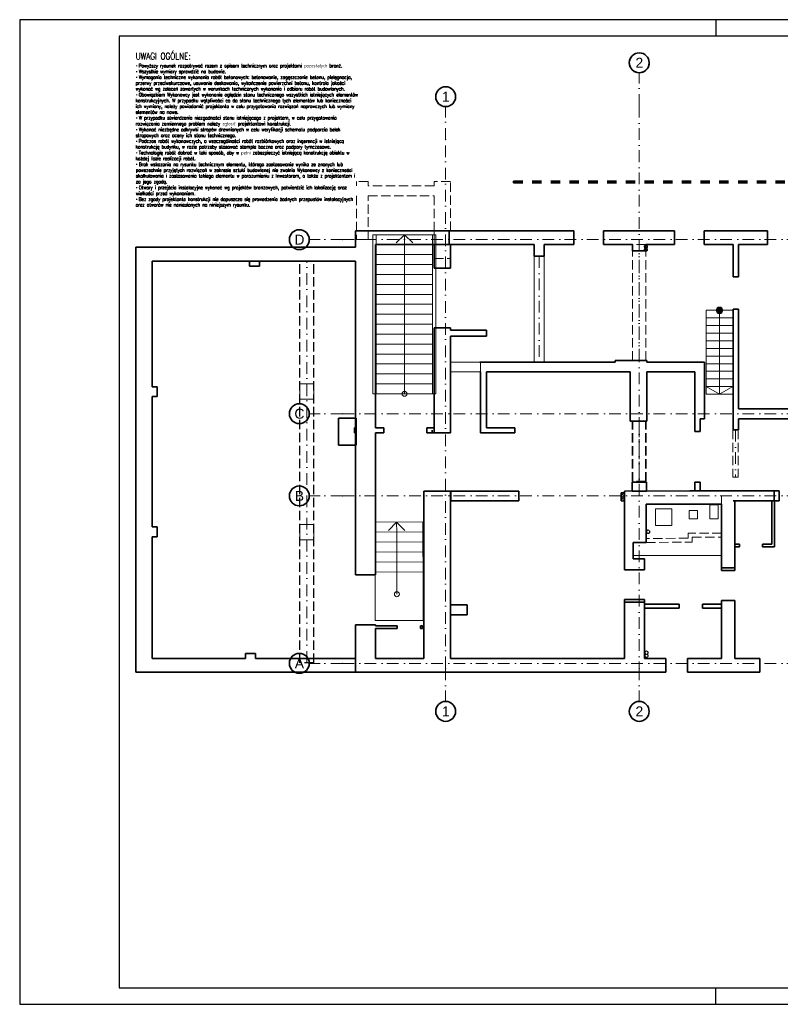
# Model space of a CAD drawing. Header units: millimetres. Extents: x -62590 to 46238, y 147773 to 522018.
# Tile 87 of 93: x 1238 to 24183, y 492318 to 522018. Entities that reach past the tile are written whole.
import ezdxf

# ---------------------------------------------------------------- set-up
doc = ezdxf.new("R2010")
doc.units = ezdxf.units.MM
for name, pattern in [('Krawędzie ukryte', [3.912222, 2.822222, -1.09]), ('Kropki i Kreski', [6.702778, 3.527778, -1.763889, 0, -1.411111]), ('Przerywana', [5.644444, 2.822222, -2.822222])]:
    doc.linetypes.add(name, pattern=pattern)
for name, color, linetype in [('!PB_Ramka', 7, 'Continuous'), ('!PB_Wyburzenia', 251, 'Do wyburzenia'), ('e-cad_cienkie', 1, 'Continuous'), ('e-cad_kontur', 2, 'Continuous'), ('e-cad_opisy', 7, 'Continuous'), ('e-cad_wypelnienia', 254, 'Continuous'), ('Konstrukcja - Belki', 252, 'Continuous'), ('Konstrukcja - Schody', 7, 'Continuous'), ('Konstrukcja - Siatka mod', 9, 'Continuous'), ('Konstrukcja - Słupy', 7, 'Continuous'), ('Konstrukcja - Ściany działowe', 7, 'Continuous'), ('Konstrukcja - Ściany nośne wew..P', 7, 'Continuous'), ('Konstrukcja - Ściany zewnętrzne', 7, 'Continuous'), ('PIONY INST', 252, 'Continuous')]:
    doc.layers.add(name, color=color, linetype=linetype)
doc.styles.add('e-cad_1', font='simplex.shx', dxfattribs={"width": 0.8})
doc.styles.get("Standard").update_dxf_attribs({"font": 'arial.ttf'})
doc.linetypes.add('Do wyburzenia', pattern='A,1.7,["/",Standard,S=1,R=10,X=-0.195,Y=-0.57],-0.5,["",Standard,S=1,R=10,X=-0.195,Y=-0.57],1.7', length=3.9)

# ---------------------------------------------------------------- blocks, each defined once
blk = doc.blocks.new('Rysunek_1_1 - ProBuild')
at = {"layer": 'e-cad_wypelnienia', "ltscale": 10}
h = blk.add_hatch(dxfattribs=at)
h.set_pattern_fill('ANSI31', color=256, scale=15, style=0)
h.set_pattern_definition([(45, (-22627.56, -458760.47), (-33.6759605, 33.6759605), [])])
h.paths.add_polyline_path([(5295, 4898), (5395, 4898), (5395, 5138), (5295, 5138)])
at = {"layer": 'Konstrukcja - Schody', "linetype": 'Continuous', "lineweight": 13}
blk.add_hatch(color=9, dxfattribs=at).paths.add_polyline_path([(8262, 10548, 1), (8262, 10748, 1)])
at = {"layer": '!PB_Wyburzenia', "lineweight": 35, "ltscale": 30}
for p, q in [((8859, 3510), (8859, 3590)), ((9559, 3510), (9559, 3590)), ((7046, 1660), (7046, 1780)), ((7746, 1660), (7746, 1780))]:
    blk.add_line(p, q, dxfattribs=at)
at = {"layer": '!PB_Wyburzenia', "lineweight": 35, "ltscale": 40, "flags": 128}
for points in [[(-3234, 7400), (-3234, 6580)], [(-2704, 7400), (-3234, 7400)], [(-2704, 6580), (-2704, 7400)], [(-3234, 6580), (-2704, 6580)], [(10060, 5200), (9910, 5200)], [(10060, 5200), (10060, 4900)], [(9838, 4900), (9838, 3590)], [(9910, 4900), (10060, 4900)], [(9918, 3510), (9918, 4900)], [(8859, 3590), (8726, 3590)], [(9838, 3590), (9559, 3590)], [(8726, 3510), (8859, 3510)], [(9559, 3510), (9838, 3510)], [(9918, 3510), (9838, 3510)], [(8326, 2880), (8326, 2800)], [(8726, 2800), (8326, 2800)], [(8726, 2800), (8726, 2880)], [(5396, 1922), (5396, 1842)], [(5396, 1922), (5996, 1922)], [(5996, 1842), (5996, 1922)], [(150, 1762), (150, 1462)], [(650, 1762), (150, 1762)], [(650, 1462), (650, 1762)], [(7046, 1780), (5996, 1780)], [(5996, 1660), (7046, 1660)], [(8326, 1780), (7746, 1780)], [(7746, 1660), (8326, 1660)], [(150, 1462), (650, 1462)]]:
    blk.add_lwpolyline(points, dxfattribs=at)
at = {"layer": '!PB_Wyburzenia', "lineweight": 20, "ltscale": 40, "flags": 128}
for points in [[(7973, 4780), (7973, 4360), (8223, 4360), (8223, 4780)], [(6326, 4660), (6326, 4160), (6826, 4160), (6826, 4660)], [(7350, 4610), (7350, 4360), (7600, 4360), (7600, 4610)]]:
    blk.add_lwpolyline(points, close=True, dxfattribs=at)
at = {"color": 252, "linetype": 'Continuous', "lineweight": 18, "ltscale": 100}
for p, q in [((-2093, 12930), (-2193, 12930)), ((-2193, 12930), (-2193, 8130)), ((-2093, 8130), (-2093, 12930)), ((-393, 12930), (-2093, 12930)), ((-2093, 12930), (-2093, 12630)), ((-1493, 12680), (-1243, 12930)), ((-1243, 12630), (-1243, 12930)), ((-1243, 12930), (-993, 12680)), ((-293, 12930), (-393, 12930)), ((-393, 12930), (-393, 8130)), ((-393, 12630), (-393, 12930)), ((-293, 8130), (-293, 12930)), ((-393, 12630), (-2093, 12630)), ((-2093, 12630), (-2093, 12330)), ((-2093, 12630), (-393, 12630)), ((-1243, 8430), (-1243, 12630)), ((-393, 12330), (-393, 12630)), ((-393, 12330), (-2093, 12330)), ((-2093, 12330), (-2093, 12030)), ((-2093, 12330), (-393, 12330)), ((-393, 12030), (-393, 12330)), ((-393, 12030), (-2093, 12030)), ((-2093, 12030), (-2093, 11730)), ((-2093, 12030), (-393, 12030)), ((-393, 11730), (-393, 12030)), ((-393, 11730), (-2093, 11730)), ((-2093, 11730), (-2093, 11430)), ((-2093, 11730), (-393, 11730)), ((-393, 11430), (-393, 11730)), ((-393, 11430), (-2093, 11430)), ((-2093, 11430), (-2093, 11130)), ((-2093, 11430), (-393, 11430)), ((-393, 11130), (-393, 11430)), ((-393, 11130), (-2093, 11130)), ((-2093, 11130), (-2093, 10830)), ((-2093, 11130), (-393, 11130)), ((-393, 10830), (-393, 11130)), ((-393, 10830), (-2093, 10830)), ((-2093, 10830), (-2093, 10530)), ((-2093, 10830), (-393, 10830)), ((-393, 10530), (-393, 10830)), ((-393, 10530), (-2093, 10530)), ((-2093, 10530), (-2093, 10230)), ((-2093, 10530), (-393, 10530)), ((-393, 10230), (-393, 10530)), ((-393, 10230), (-2093, 10230)), ((-2093, 10230), (-2093, 9930)), ((-2093, 10230), (-393, 10230)), ((-393, 9930), (-393, 10230)), ((-393, 9930), (-2093, 9930)), ((-2093, 9930), (-2093, 9630)), ((-2093, 9930), (-393, 9930)), ((-393, 9630), (-393, 9930)), ((-393, 9630), (-2093, 9630)), ((-2093, 9630), (-2093, 9330)), ((-2093, 9630), (-393, 9630)), ((-393, 9330), (-393, 9630)), ((-393, 9330), (-2093, 9330)), ((-2093, 9330), (-2093, 9030)), ((-2093, 9330), (-393, 9330)), ((-393, 9030), (-393, 9330)), ((-393, 9030), (-2093, 9030)), ((-2093, 9030), (-2093, 8730)), ((-2093, 9030), (-393, 9030)), ((-393, 8730), (-393, 9030)), ((-393, 8730), (-2093, 8730)), ((-2093, 8730), (-2093, 8430)), ((-2093, 8730), (-393, 8730)), ((-393, 8430), (-393, 8730)), ((-393, 8430), (-2093, 8430)), ((-2093, 8430), (-2093, 8130)), ((-2093, 8430), (-393, 8430)), ((-1243, 8130), (-1243, 8430)), ((-393, 8130), (-393, 8430)), ((-2193, 8130), (-2093, 8130)), ((-2093, 8130), (-393, 8130)), ((-393, 8130), (-293, 8130)), ((-690, 4264), (-2130, 4255)), ((-2130, 4255), (-2128, 3955)), ((-1729, 4008), (-1480, 4259)), ((-1478, 3959), (-1480, 4259)), ((-1480, 4259), (-1229, 4011)), ((-688, 3964), (-690, 4264)), ((-688, 3964), (-2128, 3955)), ((-2128, 3955), (-688, 3964)), ((-2128, 3955), (-2126, 3655)), ((-1471, 2759), (-1478, 3959)), ((-686, 3664), (-688, 3964)), ((-686, 3664), (-2126, 3655)), ((-2126, 3655), (-686, 3664)), ((-2126, 3655), (-2125, 3355)), ((-685, 3364), (-686, 3664)), ((-685, 3364), (-2125, 3355)), ((-2125, 3355), (-685, 3364)), ((-2125, 3355), (-2123, 3055)), ((-683, 3064), (-685, 3364)), ((-683, 3064), (-2123, 3055)), ((-2123, 3055), (-683, 3064)), ((-2123, 3055), (-2121, 2755)), ((-681, 2764), (-683, 3064)), ((-2131, 2735), (-2131, 1295)), ((-2121, 2735), (-2131, 2735)), ((-681, 2764), (-2121, 2755)), ((-2121, 2755), (-681, 2764)), ((-2121, 2755), (-2121, 2735)), ((-1471, 2757), (-1471, 2759)), ((-1471, 2085), (-1471, 2757)), ((-681, 2760), (-681, 2764)), ((-681, 1295), (-681, 2760)), ((-2131, 1295), (-681, 1295))]:
    blk.add_line(p, q, dxfattribs=at)
at = {"color": 252, "linetype": 'Continuous', "lineweight": 13, "ltscale": 100}
for p, q in [((8326, 3257), (8326, 5050)), ((5656, 3256), (8326, 3257))]:
    blk.add_line(p, q, dxfattribs=at)
at = {"color": 252, "linetype": 'Continuous', "lineweight": 18, "ltscale": 100}
for centre, start, end in [((-1243, 8130), 0, 180), ((-1243, 8130), 180, 0), ((-1471, 2085), 0, 180), ((-1471, 2085), 180, 0)]:
    blk.add_arc(centre, 75, start, end, dxfattribs=at)
at = {"layer": 'e-cad_kontur', "ltscale": 10}
blk.add_lwpolyline([(5295, 4898), (5395, 4898), (5395, 5138), (5295, 5138)], close=True, dxfattribs=at)
at = {"layer": 'Konstrukcja - Belki', "linetype": 'Przerywana', "lineweight": 35, "ltscale": 100}
for p, q in [((2046, 14548), (18010, 14548)), ((2046, 14493), (2046, 14548)), ((2046, 14493), (18010, 14493))]:
    blk.add_line(p, q, dxfattribs=at)
at = {"layer": 'Konstrukcja - Belki', "linetype": 'Krawędzie ukryte', "lineweight": 13, "ltscale": 100}
for p, q in [((5640, 9138), (5640, 12630)), ((6040, 12630), (5640, 12630)), ((6040, 9138), (6040, 12630)), ((6040, 9138), (5640, 9138)), ((8660, 7041), (8660, 5612)), ((8660, 7041), (8820, 7041)), ((8820, 7041), (8820, 5612)), ((8660, 5612), (8820, 5612))]:
    blk.add_line(p, q, dxfattribs=at)
at = {"layer": 'Konstrukcja - Belki', "linetype": 'Kropki i Kreski', "lineweight": 13, "ltscale": 100}
for p, q in [((5840, 9138), (5840, 12630)), ((2821, 12278), (2821, 9089)), ((-4185, 17), (-4185, 12130)), ((5840, 5485), (5840, 7305)), ((8740, 7041), (8740, 5612))]:
    blk.add_line(p, q, dxfattribs=at)
at = {"layer": 'Konstrukcja - Belki', "linetype": 'Continuous', "lineweight": 13, "ltscale": 100}
for p, q in [((2671, 12278), (2671, 9089)), ((2671, 12278), (2971, 12278)), ((2971, 12278), (2671, 12278)), ((2671, 12278), (2671, 9089)), ((2971, 12278), (2971, 9089)), ((2971, 12278), (2971, 9089)), ((2671, 9089), (2971, 9089)), ((2971, 9089), (2671, 9089))]:
    blk.add_line(p, q, dxfattribs=at)
at = {"layer": 'Konstrukcja - Belki', "linetype": 'Krawędzie ukryte', "lineweight": 25, "ltscale": 100}
for p, q in [((-4395, 17), (-4395, 12130)), ((-3975, 12130), (-4395, 12130)), ((-3975, 17), (-3975, 12130)), ((-3975, 17), (-4395, 17))]:
    blk.add_line(p, q, dxfattribs=at)
at = {"layer": 'Konstrukcja - Belki', "linetype": 'Krawędzie ukryte', "lineweight": 35, "ltscale": 100}
for p, q in [((5640, 5485), (5640, 7305)), ((6040, 7305), (5640, 7305)), ((6040, 5485), (6040, 7305)), ((6040, 5485), (5640, 5485))]:
    blk.add_line(p, q, dxfattribs=at)
at = {"layer": 'Konstrukcja - Schody', "color": 252, "linetype": 'Continuous', "lineweight": 13, "ltscale": 100}
for p, q in [((7862, 10648), (7862, 8118)), ((8662, 10648), (7862, 10648)), ((8662, 10648), (7862, 10648)), ((8662, 10418), (7862, 10418)), ((8262, 10648), (8262, 8118)), ((8662, 10648), (8662, 8118)), ((8662, 10188), (7862, 10188)), ((8662, 9958), (7862, 9958)), ((8662, 9728), (7862, 9728)), ((8662, 9498), (7862, 9498)), ((8662, 9268), (7862, 9268)), ((8662, 9038), (7862, 9038)), ((8662, 8808), (7862, 8808)), ((8662, 8578), (7862, 8578)), ((8662, 8348), (7862, 8348)), ((8262, 8118), (7862, 8348)), ((8262, 8118), (8662, 8348)), ((8662, 8118), (7862, 8118)), ((8662, 8118), (7862, 8118))]:
    blk.add_line(p, q, dxfattribs=at)
blk.add_circle((8262, 10648), 100, dxfattribs=at)
at = {"layer": 'Konstrukcja - Siatka mod', "linetype": 'Kropki i Kreski', "lineweight": 13, "ltscale": 100}
for p, q in [((5840, 16815), (5840, 17815)), ((0, 15792), (0, 16792)), ((5840, 16815), (5840, -150)), ((0, -150), (0, 15792)), ((-3115, 12780), (-4115, 12780)), ((-3115, 12780), (27604, 12780)), ((-3115, 7530), (-4115, 7530)), ((-3115, 7530), (27604, 7530)), ((-3115, 5050), (-4115, 5050)), ((-3115, 5050), (27604, 5050)), ((-3115, 0), (-4115, 0)), ((-3115, 0), (27604, 0)), ((0, -150), (0, -1150)), ((5840, -150), (5840, -1150))]:
    blk.add_line(p, q, dxfattribs=at)
at = {"layer": 'Konstrukcja - Siatka mod', "linetype": 'Continuous', "lineweight": 35, "ltscale": 100}
for centre in [(5840, 18115), (0, 17092), (-4415, 12780), (-4415, 7530), (-4415, 5050), (-4415, 0), (0, -1450), (5840, -1450)]:
    blk.add_circle(centre, 300, dxfattribs=at)
blk.add_arc((5840, 18115), 300, 146.5921, 33.4079, dxfattribs=at)
at = {"layer": 'Konstrukcja - Siatka mod', "color": 7, "linetype": 'Kropki i Kreski', "lineweight": 13, "ltscale": 100}
for p in [(0, 15792), (0, 15792), (-3115, 12780), (-3115, 12780), (-3115, 7530), (-3115, 7530), (-3115, 5050), (-3115, 5050), (-3115, 0), (-3115, 0), (0, -150), (0, -150), (5840, -150), (5840, -150)]:
    blk.add_point(p, dxfattribs=at)
at = {"layer": 'Konstrukcja - Słupy', "color": 252, "linetype": 'Continuous', "lineweight": 13, "ltscale": 100, "flags": 128}
for points in [[(-4395, 7973), (-3975, 7973), (-3975, 8433), (-4395, 8433)], [(-4395, 3723), (-3975, 3723), (-3975, 4183), (-4395, 4183)]]:
    blk.add_lwpolyline(points, close=True, dxfattribs=at)
at = {"layer": 'Konstrukcja - Ściany działowe', "color": 252, "linetype": 'Continuous', "lineweight": 35, "ltscale": 100}
for p, q in [((1115, 9869), (1050, 9869)), ((1230, 9869), (1115, 9869)), ((1115, 9089), (1050, 9089)), ((1230, 9089), (1115, 9089)), ((-1870, 6949), (-1870, 7099)), ((-570, 6949), (-570, 7099)), ((7673, 6989), (7513, 6989)), ((7673, 5469), (7513, 5469)), ((8611, 2880), (8326, 2880)), ((8726, 2880), (8611, 2880)), ((-1462, 1049), (-1462, 1129)), ((-762, 1049), (-762, 1129))]:
    blk.add_line(p, q, dxfattribs=at)
at = {"layer": 'Konstrukcja - Ściany działowe', "color": 252, "linetype": 'Continuous', "lineweight": 35, "ltscale": 100, "flags": 128}
for points in [[(8670, 12630), (8670, 11659)], [(8830, 11659), (8830, 12630)], [(8830, 11659), (8670, 11659)], [(8830, 11659), (8670, 11659)], [(8670, 10679), (8670, 7680)], [(8670, 10679), (8830, 10679)], [(8670, 10679), (8830, 10679)], [(8830, 7680), (8830, 10679)], [(1050, 10049), (150, 10049)], [(150, 9869), (1050, 9869)], [(1230, 10049), (1050, 10049)], [(1230, 9869), (1230, 10049)], [(1050, 8789), (1050, 6949)], [(1230, 7099), (1230, 8789)], [(7813, 7680), (7813, 7380)], [(7813, 7680), (7813, 7380)], [(8670, 7380), (8670, 7680)], [(7513, 7380), (7513, 6989)], [(7673, 6989), (7673, 7380)], [(8670, 7380), (8670, 7041)], [(8830, 7041), (8830, 7380)], [(-2720, 7099), (-2753, 7099)], [(-2753, 7099), (-2753, 6949)], [(-2753, 6949), (-2720, 6949)], [(-1870, 7099), (-2120, 7099)], [(-2120, 6949), (-1870, 6949)], [(-350, 7099), (-570, 7099)], [(-570, 6949), (-350, 6949)], [(-350, 6949), (-350, 7099)], [(1050, 6949), (1230, 6949)], [(2086, 7099), (1230, 7099)], [(1230, 6949), (2086, 6949)], [(2086, 6949), (2086, 7099)], [(8670, 7041), (8830, 7041)], [(7513, 5469), (7513, 5199)], [(7673, 5199), (7673, 5469)], [(7513, 5199), (7673, 5199)], [(8726, 5200), (8726, 5200)], [(8326, 4800), (8326, 3900)], [(8726, 4900), (8726, 4800)], [(8726, 3900), (8726, 4800)], [(8326, 3900), (8326, 2880)], [(8726, 2880), (8726, 3900)], [(8326, 1900), (8326, 150)], [(8326, 1900), (8726, 1900)], [(8726, 150), (8726, 1900)], [(-1462, 1129), (-2120, 1129)], [(-2120, 1049), (-1462, 1049)], [(-700, 1129), (-762, 1129)], [(-762, 1049), (-700, 1049)], [(-700, 1049), (-700, 1129)]]:
    blk.add_lwpolyline(points, dxfattribs=at)
at = {"layer": 'Konstrukcja - Ściany działowe', "color": 252, "linetype": 'Krawędzie ukryte', "lineweight": 20, "ltscale": 100, "flags": 128}
for points in [[(8326, 3930), (7320, 3926)], [(7320, 3926), (7320, 3806)], [(8326, 3810), (8326, 3930)], [(7320, 3773), (6045, 3768)], [(6046, 3648), (6045, 3768)], [(6046, 3648), (7441, 3653)], [(7320, 3806), (7320, 3773)], [(7440, 3806), (8326, 3810)], [(7440, 3773), (7440, 3806)], [(7441, 3653), (7440, 3773)]]:
    blk.add_lwpolyline(points, dxfattribs=at)
at = {"layer": 'Konstrukcja - Ściany nośne wew..P', "color": 252, "linetype": 'Continuous', "lineweight": 35, "ltscale": 100}
for p, q in [((-350, 11919), (150, 11919)), ((-350, 10119), (150, 10119)), ((-350, 7691), (-350, 7391)), ((150, 7391), (150, 7691)), ((150, 6949), (-410, 6949)), ((150, 5198), (-410, 5198)), ((2208, 5198), (2208, 4898)), ((5396, 5198), (5396, 4898)), ((9910, 5015), (9910, 5200)), ((9910, 4900), (9910, 5015)), ((-2120, 2665), (-2720, 2665)), ((5396, 1842), (5511, 1842)), ((5511, 1842), (5996, 1842)), ((-2120, 1165), (-2720, 1165))]:
    blk.add_line(p, q, dxfattribs=at)
at = {"layer": 'Konstrukcja - Ściany nośne wew..P', "color": 7, "linetype": 'Continuous', "lineweight": 35, "ltscale": 100}
for p, q in [((5295, 5138), (5295, 5088)), ((5295, 5088), (5295, 4898))]:
    blk.add_line(p, q, dxfattribs=at)
at = {"layer": 'Konstrukcja - Ściany nośne wew..P', "color": 252, "linetype": 'Continuous', "lineweight": 35, "ltscale": 100, "flags": 128}
for points in [[(-2720, 13050), (-2720, 12550)], [(-2120, 7397), (-2120, 12630)], [(-350, 12630), (-350, 11919)], [(150, 11919), (150, 12630)], [(2671, 12630), (2671, 12278)], [(2971, 12278), (2971, 12630)], [(5640, 12630), (5640, 12438)], [(6040, 12438), (6040, 12630)], [(2671, 12278), (2971, 12278)], [(5640, 12438), (6040, 12438)], [(-5620, 12130), (-5920, 12130)], [(-5920, 12130), (-5920, 11985)], [(-5920, 11985), (-5620, 11985)], [(-5620, 11985), (-5620, 12130)], [(-2720, 12130), (-2720, 7397)], [(-350, 10119), (-350, 6949)], [(150, 10049), (150, 10119)], [(150, 6949), (150, 9869)], [(1050, 9089), (1030, 9089)], [(5115, 9089), (1230, 9089)], [(5115, 9138), (5115, 9089)], [(6065, 9138), (5115, 9138)], [(6065, 9089), (6065, 9138)], [(7513, 9089), (6065, 9089)], [(7813, 9089), (7513, 9089)], [(7813, 7680), (7813, 9089)], [(1030, 8789), (1050, 8789)], [(1230, 8789), (5565, 8789)], [(5565, 8789), (5565, 7305)], [(6065, 8789), (7513, 8789)], [(6065, 8401), (6065, 8789)], [(6065, 7305), (6065, 8789)], [(7513, 8789), (7513, 7680)], [(-8705, 8345), (-8850, 8345)], [(-8705, 8045), (-8705, 8345)], [(-8850, 8045), (-8705, 8045)], [(7513, 7380), (7513, 7680)], [(8970, 7680), (8830, 7680)], [(11550, 7680), (8970, 7680)], [(-2720, 7397), (-2720, 7099)], [(-2120, 7099), (-2120, 7397)], [(5565, 7305), (6065, 7305)], [(7673, 7380), (7813, 7380)], [(8830, 7380), (8970, 7380)], [(8970, 7380), (11550, 7380)], [(-2720, 6949), (-2720, 6577)], [(-2120, 6577), (-2120, 6949)], [(-410, 7030), (-410, 6949)], [(150, 6949), (150, 7030)], [(-2720, 6577), (-2720, 2665)], [(-2120, 2665), (-2120, 6577)], [(5624, 5468), (5624, 5198)], [(6054, 5468), (5624, 5468)], [(6054, 5198), (6054, 5468)], [(-660, 5198), (-660, 150)], [(-410, 5198), (-660, 5198)], [(150, 150), (150, 5198)], [(2208, 5198), (158, 5198)], [(158, 5198), (158, 4898)], [(7365, 5199), (5395, 5198)], [(5624, 5198), (6054, 5198)], [(7513, 5199), (7365, 5199)], [(8726, 5200), (7673, 5199)], [(9910, 5200), (8670, 5200)], [(158, 4898), (2208, 4898)], [(5395, 4898), (5395, 4798)], [(5395, 4798), (5396, 4798)], [(5396, 4798), (5396, 3648)], [(6046, 4798), (7365, 4799)], [(6046, 3648), (6046, 4798)], [(7365, 4799), (8326, 4800)], [(8670, 4900), (9910, 4900)], [(-8705, 4115), (-8850, 4115)], [(-8705, 3815), (-8705, 4115)], [(-8850, 3815), (-8705, 3815)], [(5396, 3648), (5396, 3148)], [(5656, 3648), (6046, 3648)], [(5656, 3148), (5656, 3648)], [(5396, 3148), (5396, 2822)], [(5996, 3148), (5656, 3148)], [(5996, 2822), (5996, 3148)], [(5996, 2822), (5396, 2822)], [(5396, 1842), (5396, 150)], [(5996, 150), (5996, 1842)], [(-2720, 1165), (-2720, -270)], [(-2120, 1129), (-2120, 1165)], [(-2120, 150), (-2120, 1049)], [(-6040, 295), (-6040, 150)], [(-5740, 295), (-6040, 295)], [(-5740, 150), (-5740, 295)], [(-660, 150), (-2120, 150)], [(-2720, -270), (-2120, -270)], [(-2120, -270), (-660, -270)]]:
    blk.add_lwpolyline(points, dxfattribs=at)
at = {"layer": 'Konstrukcja - Ściany nośne wew..P', "color": 252, "linetype": 'Continuous', "lineweight": 20, "ltscale": 100, "flags": 128}
for points in [[(1050, 9089), (150, 9089)], [(150, 9089), (150, 8789)], [(1050, 8789), (1050, 9089)], [(150, 8789), (1050, 8789)]]:
    blk.add_lwpolyline(points, dxfattribs=at)
at = {"layer": 'Konstrukcja - Ściany nośne wew..P', "color": 7, "linetype": 'Continuous', "lineweight": 35, "ltscale": 100, "flags": 128}
for points in [[(5395, 5138), (5295, 5138)], [(5295, 4898), (5305, 4898)]]:
    blk.add_lwpolyline(points, dxfattribs=at)
at = {"layer": 'Konstrukcja - Ściany zewnętrzne', "color": 252, "linetype": 'Continuous', "lineweight": 35, "ltscale": 100}
for p, q in [((150, 13050), (-350, 13050)), ((150, 13050), (-350, 13050)), ((3863, 12880), (3863, 13050)), ((3863, 12830), (3863, 12880)), ((3863, 12630), (3863, 12830)), ((4763, 12880), (4763, 13050)), ((4763, 12830), (4763, 12880)), ((4763, 12630), (4763, 12830)), ((6900, 12880), (6900, 13050)), ((6900, 12830), (6900, 12880)), ((6900, 12630), (6900, 12830)), ((7800, 12880), (7800, 13050)), ((7800, 12830), (7800, 12880)), ((7800, 12630), (7800, 12830)), ((9712, 12880), (9712, 13050)), ((9712, 12830), (9712, 12880)), ((9712, 12630), (9712, 12830)), ((-350, 12630), (150, 12630)), ((-350, 12630), (150, 12630)), ((6646, -220), (6646, 150)), ((7296, -220), (7296, 150)), ((9480, -220), (9480, 150)), ((6646, -270), (6646, -220)), ((7296, -270), (7296, -220)), ((9480, -270), (9480, -220))]:
    blk.add_line(p, q, dxfattribs=at)
at = {"layer": 'Konstrukcja - Ściany zewnętrzne', "color": 252, "linetype": 'Krawędzie ukryte', "lineweight": 20, "ltscale": 100}
blk.add_line((-350, 13050), (-350, 12630), dxfattribs=at)
at = {"layer": 'Konstrukcja - Ściany zewnętrzne', "color": 252, "linetype": 'Krawędzie ukryte', "lineweight": 20, "ltscale": 100, "flags": 128}
for points in [[(-2690, 14530), (-2690, 14400)], [(-2340, 14530), (-2690, 14530)], [(-2340, 14400), (-2340, 14530)], [(-350, 14400), (-2340, 14400)], [(150, 14530), (-350, 14530)], [(-350, 14530), (-350, 14400)], [(150, 13050), (150, 14530)], [(-2690, 14100), (-2690, 12780)], [(-2340, 14100), (-350, 14100)], [(-2340, 12780), (-2340, 14100)], [(-350, 14100), (-350, 12210)], [(-2690, 12780), (-2340, 12780)], [(150, 12210), (150, 12630)], [(-350, 12210), (150, 12210)]]:
    blk.add_lwpolyline(points, dxfattribs=at)
at = {"layer": 'Konstrukcja - Ściany zewnętrzne', "color": 252, "linetype": 'Continuous', "lineweight": 35, "ltscale": 100, "flags": 128}
for points in [[(-2720, 13050), (-2120, 13050)], [(108, 13050), (-2120, 13050)], [(108, 12630), (108, 13050)], [(3863, 13050), (150, 13050)], [(6900, 13050), (4763, 13050)], [(9712, 13050), (7800, 13050)], [(-9350, 12550), (-8850, 12550)], [(-9350, 12550), (-9350, -270)], [(-2720, 12550), (-8850, 12550)], [(-2120, 12630), (108, 12630)], [(150, 12630), (2671, 12630)], [(2971, 12630), (3863, 12630)], [(4763, 12630), (5640, 12630)], [(6040, 12630), (6900, 12630)], [(7800, 12630), (8670, 12630)], [(8830, 12630), (9712, 12630)], [(-8850, 12130), (-2720, 12130)], [(-8850, 8345), (-8850, 12130)], [(-8850, 4115), (-8850, 8045)], [(-8850, 150), (-8850, 3815)], [(-6040, 150), (-8850, 150)], [(-2720, 150), (-5740, 150)], [(-2720, 150), (-2720, -270)], [(5396, 150), (150, 150)], [(6646, 150), (5996, 150)], [(8326, 150), (7296, 150)], [(9480, 150), (8726, 150)], [(-9350, -270), (-8850, -270)], [(-8850, -270), (-2720, -270)], [(-660, -270), (150, -270)], [(150, -270), (6646, -270)], [(7296, -270), (9480, -270)]]:
    blk.add_lwpolyline(points, dxfattribs=at)
at = {"layer": 'PIONY INST', "linetype": 'Przerywana', "lineweight": 20, "ltscale": 100, "flags": 128}
for points in [[(6040, 12621, 0.414214), (5990, 12571, 0.414214), (6040, 12521, 0.414214), (6090, 12571, 0.414214)], [(6040, 12526, 0.414214), (5990, 12476, 0.414214), (6040, 12426, 0.414214), (6090, 12476, 0.414214)], [(6040, 12616, -1), (6040, 12526, -1)], [(6040, 12521, -1), (6040, 12431, -1)], [(6109, 4026, 0.414214), (6054, 3971, 0.414214), (6109, 3916, 0.414214), (6164, 3971, 0.414214)], [(6109, 4016, -1), (6109, 3926, -1)], [(6059, 373, 0.414214), (6009, 323, 0.414214), (6059, 273, 0.414214), (6109, 323, 0.414214)], [(6059, 368, -1), (6059, 278, -1)], [(6059, 278, 0.414214), (6009, 228, 0.414214), (6059, 178, 0.414214), (6109, 228, 0.414214)], [(6059, 273, -1), (6059, 183, -1)]]:
    blk.add_lwpolyline(points, format="xyb", close=True, dxfattribs=at)
at = {"layer": 'Konstrukcja - Siatka mod', "color": 7, "linetype": 'Continuous', "lineweight": 13, "char_height": 300, "attachment_point": 1, "style": 'e-cad_1'}
for s, insert in [('\\A1;{\\pql;\\pt0;\\fArial|b0|i0|c238|p0;\\W1.000000;2}', (5726, 18265)), ('\\A1;{\\pql;\\pt0;\\fArial|b0|i0|c238|p0;\\W1.000000;1}', (-114, 17242)), ('\\A1;{\\pql;\\pt0;\\fArial|b0|i0|c238|p0;\\W1.000000;D}', (-4563, 12930)), ('\\A1;{\\pql;\\pt0;\\fArial|b0|i0|c238|p0;\\W1.000000;C}', (-4563, 7680)), ('\\A1;{\\pql;\\pt0;\\fArial|b0|i0|c238|p0;\\W1.000000;B}', (-4552, 5200)), ('\\A1;{\\pql;\\pt0;\\fArial|b0|i0|c238|p0;\\W1.000000;A}', (-4552, 150)), ('\\A1;{\\pql;\\pt0;\\fArial|b0|i0|c238|p0;\\W1.000000;1}', (-114, -1300)), ('\\A1;{\\pql;\\pt0;\\fArial|b0|i0|c238|p0;\\W1.000000;2}', (5726, -1300))]:
    blk.add_mtext(s, dxfattribs=dict(at, insert=insert))
blk = doc.blocks.new('*U4')
at = {"layer": 'e-cad_opisy', "color": 8, "ltscale": 0.4}
for points in [[(0, 0), (450, 0), (450, 297), (25, 297), (25, 297), (0, 297), (0, 0)], [(210, 297), (210, 292)], [(210, 0), (210, 5)]]:
    blk.add_lwpolyline(points, dxfattribs=at)
at = {"layer": 'e-cad_opisy', "color": 3, "ltscale": 0.4}
blk.add_lwpolyline([(30, 5), (445, 5), (445, 292), (30, 292), (30, 5)], dxfattribs=at)

msp = doc.modelspace()

# ---------------------------------------------------------------- block references
at = {"layer": '!PB_Ramka', "xscale": 100, "yscale": 100, "zscale": 100}
msp.add_blockref('*U4', (1238, 492317.6), dxfattribs=at)
at = {"layer": 'e-cad_cienkie', "ltscale": 10}
msp.add_blockref('Rysunek_1_1 - ProBuild', (14088, 502602.7), dxfattribs=at)

# ---------------------------------------------------------------- texts
at = {"layer": 'e-cad_opisy', "insert": (4738, 521017.6), "char_height": 100, "width": 6556.204, "attachment_point": 1, "style": 'e-cad_1'}
msp.add_mtext('{\\Fsimplex.shx|c1;\\H2x;UWAGI OGÓLNE:\\P\\pxi-5.25,l5.25;\\fArial|b0|i0|c238|p0;\\H0.525x;▪ \\Fsimplex.shx|c1;Powyższy rysunek rozpatrywać razem z opisem technicznym oraz projektami pozostałych branż.\\P\\fArial|b0|i0|c238|p0;▪ \\Fsimplex.shx|c1;Wszystkie wymiary sprawdzić na budowie.\\P\\pi0,l0;\\fArial|b0|i0|c238|p0;▪ \\Fsimplex.shx|c1;Wymagania techniczne wykonania robót betonowych: betonowanie, zagęszczanie betonu, pielęgnacja, przerwy przeciwskurczowe, usuwanie deskowania, wykończenie powierzchni betonu, kontrola jakości wykonać wg zaleceń zawartych w warunkach technicznych wykonania i odbioru robót budowlanych.\\P\\fArial|b0|i0|c238|p0;▪ \\Fsimplex.shx|c1;Obowiązkiem Wykonawcy jest wykonanie oględzin stanu technicznego wszystkich istniejących elementów konstrukcyjnych. W przypadku wątpliwości co do stanu technicznego tych elementów lub konieczności ich wymiany, należy powiadomić projektanta w celu przygotowania rozwiązań naprawczych lub wymiany elementów na nowe. \\P\\fArial|b0|i0|c238|p0;▪ \\Fsimplex.shx|c1;W przypadku stwierdzenia niezgodności stanu istniejącego z projektem, w celu przygotowania rozwiązania zamiennego problem należy zgłosić projektantowi konstrukcji.\\P\\fArial|b0|i0|c238|p0;▪ \\Fsimplex.shx|c1;Wykonać niezbędne odkrywki stropów drewnianych w celu weryfikacji schematu podparcia belek stropowych oraz oceny ich stanu technicznego.\\P\\fArial|b0|i0|c238|p0;▪ \\Fsimplex.shx|c1;Podczas robót wykonawczych, a wszczególności robót rozbiórkowych oraz ingerencji w istniejącą konstrukcję budynku, w razie potrzeby stosować stemple boczne oraz podpory tymczasowe.\\P\\fArial|b0|i0|c238|p0;▪ \\Fsimplex.shx|c1;Technologię robót dobrać w taki sposób, aby w pełni zabezpieczyć istniejącą konstrukcję obiektu w każdej fazie realizacji robót.\\P\\pi0,l0.041667,se0.941667,ql;\\fArial|b0|i0|c1|p0;▪ \\Fsimplex.shx|c1;Brak wskazania na rysunku technicznym elementu, którego zastosowanie wynika ze znanych lub powszechnie przyjętych rozwiązań w zakresie sztuki budowlanej nie zwalnia Wykonawcy z konieczności skalkulowania i zastosowania takiego elementu w porozumieniu z Inwestorem, a także z projektantem i za jego zgodą.\\P\\fArial|b0|i0|c238|p0;▪ \\Fsimplex.shx|c238;Otwory i przejścia instalacyjne wykonać wg projektów branżowych, potwierdzić ich lokalizację oraz wielkości przed wykonaniem.\\P\\pi0,l0,s*1,q*;\\fArial|b0|i0|c238|p0;▪ \\Fsimplex.shx|c238;Bez zgody projektanta konstrukcji nie dopuszcza się prowadzenia żadnych przepustów instalacyjnych oraz otworów nie naniesionych na niniejszym rysunku.}', dxfattribs=at)

doc.saveas('drawing.dxf')
